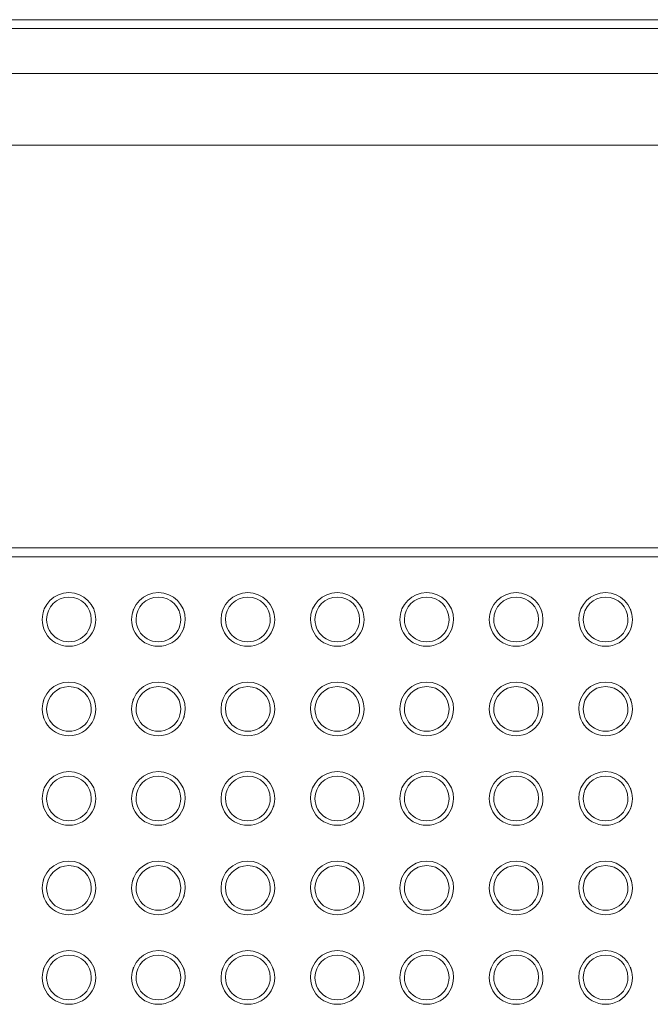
# Model space of a CAD drawing. Header units: millimetres. Extents: x -281 to 121694, y -16481 to 65128.
# Tile 77 of 256: x 18857 to 19210, y 25425 to 25975. Entities that reach past the tile are written whole.
import ezdxf

# ---------------------------------------------------------------- set-up
doc = ezdxf.new("R2010")
doc.units = ezdxf.units.MM
for name, color, linetype, lineweight in [('A--L$01A__Algemeen', 7, 'Continuous', 5), ('A--L23__Vloeren', 3, 'Continuous', 5), ('A--L28__Hoofddraagconstructies', 3, 'Continuous', 5)]:
    doc.layers.add(name, color=color, linetype=linetype, lineweight=lineweight)

# ---------------------------------------------------------------- blocks, each defined once
blk = doc.blocks.new('NLRS_24_10_SF_trappen kern_gen_cpz - NLRS_24_12_02_SF_trappen kern_gen_cpz-66734290-L_80_ 13')
at = {"layer": 'A--L$01A__Algemeen'}
for centre, radius, start, end in [((1155.44, 535), 15, 360, 180), ((1155.44, 535), 12.5, 360, 180), ((1205.44, 535), 15, 360, 180), ((1205.44, 535), 12.5, 360, 180), ((1255.44, 535), 15, 360, 180), ((1255.44, 535), 12.5, 360, 180), ((1305.44, 535), 15, 360, 180), ((1305.44, 535), 12.5, 360, 180), ((1355.44, 535), 15, 360, 180), ((1355.44, 535), 12.5, 360, 180), ((1405.44, 535), 15, 360, 180), ((1405.44, 535), 12.5, 360, 180), ((1455.44, 535), 15, 360, 180), ((1455.44, 535), 12.5, 360, 180), ((1155.44, 535), 15, 157.5, 164.2802), ((1155.44, 535), 15, 157.5, 164.2802), ((1155.44, 535), 15, 157.5, 164.2802), ((1155.44, 535), 15, 15.7198, 22.5), ((1155.44, 535), 15, 15.7198, 22.5), ((1155.44, 535), 15, 15.7198, 22.5), ((1205.44, 535), 15, 157.5, 164.2802), ((1205.44, 535), 15, 157.5, 164.2802), ((1205.44, 535), 15, 157.5, 164.2802), ((1205.44, 535), 15, 15.7198, 22.5), ((1205.44, 535), 15, 15.7198, 22.5), ((1205.44, 535), 15, 15.7198, 22.5), ((1255.44, 535), 15, 157.5, 164.2802), ((1255.44, 535), 15, 157.5, 164.2802), ((1255.44, 535), 15, 157.5, 164.2802), ((1255.44, 535), 15, 15.7198, 22.5), ((1255.44, 535), 15, 15.7198, 22.5), ((1255.44, 535), 15, 15.7198, 22.5), ((1305.44, 535), 15, 157.5, 164.2802), ((1305.44, 535), 15, 157.5, 164.2802), ((1305.44, 535), 15, 157.5, 164.2802), ((1305.44, 535), 15, 15.7198, 22.5), ((1305.44, 535), 15, 15.7198, 22.5), ((1305.44, 535), 15, 15.7198, 22.5), ((1355.44, 535), 15, 157.5, 164.2802), ((1355.44, 535), 15, 157.5, 164.2802), ((1355.44, 535), 15, 157.5, 164.2802), ((1355.44, 535), 15, 15.7198, 22.5), ((1355.44, 535), 15, 15.7198, 22.5), ((1355.44, 535), 15, 15.7198, 22.5), ((1405.44, 535), 15, 157.5, 164.2802), ((1405.44, 535), 15, 157.5, 164.2802), ((1405.44, 535), 15, 157.5, 164.2802), ((1405.44, 535), 15, 15.7198, 22.5), ((1405.44, 535), 15, 15.7198, 22.5), ((1405.44, 535), 15, 15.7198, 22.5), ((1455.44, 535), 15, 157.5, 164.2802), ((1455.44, 535), 15, 157.5, 164.2802), ((1455.44, 535), 15, 157.5, 164.2802), ((1455.44, 535), 15, 15.7198, 22.5), ((1455.44, 535), 15, 15.7198, 22.5), ((1455.44, 535), 15, 15.7198, 22.5), ((1155.44, 535), 15, 180, 360), ((1155.44, 535), 12.5, 180, 360), ((1205.44, 535), 15, 180, 360), ((1205.44, 535), 12.5, 180, 360), ((1255.44, 535), 15, 180, 360), ((1255.44, 535), 12.5, 180, 360), ((1305.44, 535), 15, 180, 360), ((1305.44, 535), 12.5, 180, 360), ((1355.44, 535), 15, 180, 360), ((1355.44, 535), 12.5, 180, 360), ((1405.44, 535), 15, 180, 360), ((1405.44, 535), 12.5, 180, 360), ((1455.44, 535), 15, 180, 360), ((1455.44, 535), 12.5, 180, 360), ((1155.44, 535), 15, 195.7198, 202.5), ((1155.44, 535), 15, 195.7198, 202.5), ((1155.44, 535), 15, 195.7198, 202.5), ((1155.44, 535), 15, 337.5, 344.2802), ((1155.44, 535), 15, 337.5, 344.2802), ((1155.44, 535), 15, 337.5, 344.2802), ((1205.44, 535), 15, 195.7198, 202.5), ((1205.44, 535), 15, 195.7198, 202.5), ((1205.44, 535), 15, 195.7198, 202.5), ((1205.44, 535), 15, 337.5, 344.2802), ((1205.44, 535), 15, 337.5, 344.2802), ((1205.44, 535), 15, 337.5, 344.2802), ((1255.44, 535), 15, 195.7198, 202.5), ((1255.44, 535), 15, 195.7198, 202.5), ((1255.44, 535), 15, 195.7198, 202.5), ((1255.44, 535), 15, 337.5, 344.2802), ((1255.44, 535), 15, 337.5, 344.2802), ((1255.44, 535), 15, 337.5, 344.2802), ((1305.44, 535), 15, 195.7198, 202.5), ((1305.44, 535), 15, 195.7198, 202.5), ((1305.44, 535), 15, 195.7198, 202.5), ((1305.44, 535), 15, 337.5, 344.2802), ((1305.44, 535), 15, 337.5, 344.2802), ((1305.44, 535), 15, 337.5, 344.2802), ((1355.44, 535), 15, 195.7198, 202.5), ((1355.44, 535), 15, 195.7198, 202.5), ((1355.44, 535), 15, 195.7198, 202.5), ((1355.44, 535), 15, 337.5, 344.2802), ((1355.44, 535), 15, 337.5, 344.2802), ((1355.44, 535), 15, 337.5, 344.2802), ((1405.44, 535), 15, 195.7198, 202.5), ((1405.44, 535), 15, 195.7198, 202.5), ((1405.44, 535), 15, 195.7198, 202.5), ((1405.44, 535), 15, 337.5, 344.2802), ((1405.44, 535), 15, 337.5, 344.2802), ((1405.44, 535), 15, 337.5, 344.2802), ((1455.44, 535), 15, 195.7198, 202.5), ((1455.44, 535), 15, 195.7198, 202.5), ((1455.44, 535), 15, 195.7198, 202.5), ((1455.44, 535), 15, 337.5, 344.2802), ((1455.44, 535), 15, 337.5, 344.2802), ((1455.44, 535), 15, 337.5, 344.2802), ((1155.44, 485), 15, 360, 180), ((1155.44, 485), 12.5, 360, 180), ((1205.44, 485), 15, 360, 180), ((1205.44, 485), 12.5, 360, 180), ((1255.44, 485), 15, 360, 180), ((1255.44, 485), 12.5, 360, 180), ((1305.44, 485), 15, 360, 180), ((1305.44, 485), 12.5, 360, 180), ((1355.44, 485), 15, 360, 180), ((1355.44, 485), 12.5, 360, 180), ((1405.44, 485), 15, 360, 180), ((1405.44, 485), 12.5, 360, 180), ((1455.44, 485), 15, 360, 180), ((1455.44, 485), 12.5, 360, 180), ((1155.44, 485), 15, 157.5, 164.2802), ((1155.44, 485), 15, 157.5, 164.2802), ((1155.44, 485), 15, 157.5, 164.2802), ((1155.44, 485), 15, 15.7198, 22.5), ((1155.44, 485), 15, 15.7198, 22.5), ((1155.44, 485), 15, 15.7198, 22.5), ((1205.44, 485), 15, 157.5, 164.2802), ((1205.44, 485), 15, 157.5, 164.2802), ((1205.44, 485), 15, 157.5, 164.2802), ((1205.44, 485), 15, 15.7198, 22.5), ((1205.44, 485), 15, 15.7198, 22.5), ((1205.44, 485), 15, 15.7198, 22.5), ((1255.44, 485), 15, 157.5, 164.2802), ((1255.44, 485), 15, 157.5, 164.2802), ((1255.44, 485), 15, 157.5, 164.2802), ((1255.44, 485), 15, 15.7198, 22.5), ((1255.44, 485), 15, 15.7198, 22.5), ((1255.44, 485), 15, 15.7198, 22.5), ((1305.44, 485), 15, 157.5, 164.2802), ((1305.44, 485), 15, 157.5, 164.2802), ((1305.44, 485), 15, 157.5, 164.2802), ((1305.44, 485), 15, 15.7198, 22.5), ((1305.44, 485), 15, 15.7198, 22.5), ((1305.44, 485), 15, 15.7198, 22.5), ((1355.44, 485), 15, 157.5, 164.2802), ((1355.44, 485), 15, 157.5, 164.2802), ((1355.44, 485), 15, 157.5, 164.2802), ((1355.44, 485), 15, 15.7198, 22.5), ((1355.44, 485), 15, 15.7198, 22.5), ((1355.44, 485), 15, 15.7198, 22.5), ((1405.44, 485), 15, 157.5, 164.2802), ((1405.44, 485), 15, 157.5, 164.2802), ((1405.44, 485), 15, 157.5, 164.2802), ((1405.44, 485), 15, 15.7198, 22.5), ((1405.44, 485), 15, 15.7198, 22.5), ((1405.44, 485), 15, 15.7198, 22.5), ((1455.44, 485), 15, 157.5, 164.2802), ((1455.44, 485), 15, 157.5, 164.2802), ((1455.44, 485), 15, 157.5, 164.2802), ((1455.44, 485), 15, 15.7198, 22.5), ((1455.44, 485), 15, 15.7198, 22.5), ((1455.44, 485), 15, 15.7198, 22.5), ((1155.44, 485), 15, 180, 360), ((1155.44, 485), 12.5, 180, 360), ((1205.44, 485), 15, 180, 360), ((1205.44, 485), 12.5, 180, 360), ((1255.44, 485), 15, 180, 360), ((1255.44, 485), 12.5, 180, 360), ((1305.44, 485), 15, 180, 360), ((1305.44, 485), 12.5, 180, 360), ((1355.44, 485), 15, 180, 360), ((1355.44, 485), 12.5, 180, 360), ((1405.44, 485), 15, 180, 360), ((1405.44, 485), 12.5, 180, 360), ((1455.44, 485), 15, 180, 360), ((1455.44, 485), 12.5, 180, 360), ((1155.44, 485), 15, 195.7198, 202.4458), ((1155.44, 485), 15, 195.7198, 202.4458), ((1155.44, 485), 15, 195.7198, 202.4458), ((1155.44, 485), 15, 337.5, 344.2802), ((1155.44, 485), 15, 337.5, 344.2802), ((1155.44, 485), 15, 337.5, 344.2802), ((1205.44, 485), 15, 195.7198, 202.5), ((1205.44, 485), 15, 195.7198, 202.5), ((1205.44, 485), 15, 195.7198, 202.5), ((1205.44, 485), 15, 337.5, 344.2802), ((1205.44, 485), 15, 337.5, 344.2802), ((1205.44, 485), 15, 337.5, 344.2802), ((1255.44, 485), 15, 195.7198, 202.5), ((1255.44, 485), 15, 195.7198, 202.5), ((1255.44, 485), 15, 195.7198, 202.5), ((1255.44, 485), 15, 337.5, 344.2802), ((1255.44, 485), 15, 337.5, 344.2802), ((1255.44, 485), 15, 337.5, 344.2802), ((1305.44, 485), 15, 195.7198, 202.5), ((1305.44, 485), 15, 195.7198, 202.5), ((1305.44, 485), 15, 195.7198, 202.5), ((1305.44, 485), 15, 337.5, 344.2802), ((1305.44, 485), 15, 337.5, 344.2802), ((1305.44, 485), 15, 337.5, 344.2802), ((1355.44, 485), 15, 195.7198, 202.5), ((1355.44, 485), 15, 195.7198, 202.5), ((1355.44, 485), 15, 195.7198, 202.5), ((1355.44, 485), 15, 337.5, 344.2802), ((1355.44, 485), 15, 337.5, 344.2802), ((1355.44, 485), 15, 337.5, 344.2802), ((1405.44, 485), 15, 195.7198, 202.5), ((1405.44, 485), 15, 195.7198, 202.5), ((1405.44, 485), 15, 195.7198, 202.5), ((1405.44, 485), 15, 337.5, 344.2802), ((1405.44, 485), 15, 337.5, 344.2802), ((1405.44, 485), 15, 337.5, 344.2802), ((1455.44, 485), 15, 195.7198, 202.5), ((1455.44, 485), 15, 195.7198, 202.5), ((1455.44, 485), 15, 195.7198, 202.5), ((1455.44, 485), 15, 337.5, 344.2802), ((1455.44, 485), 15, 337.5, 344.2802), ((1455.44, 485), 15, 337.5, 344.2802), ((1155.44, 435), 15, 360, 180), ((1155.44, 435), 12.5, 360, 180), ((1205.44, 435), 15, 360, 180), ((1205.44, 435), 12.5, 360, 180), ((1255.44, 435), 15, 360, 180), ((1255.44, 435), 12.5, 360, 180), ((1305.44, 435), 15, 360, 180), ((1305.44, 435), 12.5, 360, 180), ((1355.44, 435), 15, 360, 180), ((1355.44, 435), 12.5, 360, 180), ((1405.44, 435), 15, 360, 180), ((1405.44, 435), 12.5, 360, 180), ((1455.44, 435), 15, 360, 180), ((1455.44, 435), 12.5, 360, 180), ((1155.44, 435), 15, 159.0759, 164.2802), ((1155.44, 435), 15, 159.0759, 164.2802), ((1155.44, 435), 15, 159.0759, 164.2802), ((1155.44, 435), 15, 15.7198, 20.9241), ((1155.44, 435), 15, 15.7198, 20.9241), ((1155.44, 435), 15, 15.7198, 20.9241), ((1205.44, 435), 15, 159.0759, 164.2802), ((1205.44, 435), 15, 159.0759, 164.2802), ((1205.44, 435), 15, 159.0759, 164.2802), ((1205.44, 435), 15, 15.7198, 20.9241), ((1205.44, 435), 15, 15.7198, 20.9241), ((1205.44, 435), 15, 15.7198, 20.9241), ((1255.44, 435), 15, 159.0759, 164.2802), ((1255.44, 435), 15, 159.0759, 164.2802), ((1255.44, 435), 15, 159.0759, 164.2802), ((1255.44, 435), 15, 15.7198, 20.9241), ((1255.44, 435), 15, 15.7198, 20.9241), ((1255.44, 435), 15, 15.7198, 20.9241), ((1305.44, 435), 15, 159.0759, 164.2802), ((1305.44, 435), 15, 159.0759, 164.2802), ((1305.44, 435), 15, 159.0759, 164.2802), ((1305.44, 435), 15, 15.7198, 20.9241), ((1305.44, 435), 15, 15.7198, 20.9241), ((1305.44, 435), 15, 15.7198, 20.9241), ((1355.44, 435), 15, 159.0759, 164.2802), ((1355.44, 435), 15, 159.0759, 164.2802), ((1355.44, 435), 15, 159.0759, 164.2802), ((1355.44, 435), 15, 15.7198, 20.9241), ((1355.44, 435), 15, 15.7198, 20.9241), ((1355.44, 435), 15, 15.7198, 20.9241), ((1405.44, 435), 15, 159.0759, 164.2802), ((1405.44, 435), 15, 159.0759, 164.2802), ((1405.44, 435), 15, 159.0759, 164.2802), ((1405.44, 435), 15, 15.7198, 20.9241), ((1405.44, 435), 15, 15.7198, 20.9241), ((1405.44, 435), 15, 15.7198, 20.9241), ((1455.44, 435), 15, 159.0759, 164.2802), ((1455.44, 435), 15, 159.0759, 164.2802), ((1455.44, 435), 15, 159.0759, 164.2802), ((1455.44, 435), 15, 15.7198, 20.9241), ((1455.44, 435), 15, 15.7198, 20.9241), ((1455.44, 435), 15, 15.7198, 20.9241), ((1155.44, 435), 15, 180, 360), ((1155.44, 435), 12.5, 180, 360), ((1205.44, 435), 15, 180, 360), ((1205.44, 435), 12.5, 180, 360), ((1255.44, 435), 15, 180, 360), ((1255.44, 435), 12.5, 180, 360), ((1305.44, 435), 15, 180, 360), ((1305.44, 435), 12.5, 180, 360), ((1355.44, 435), 15, 180, 360), ((1355.44, 435), 12.5, 180, 360), ((1405.44, 435), 15, 180, 360), ((1405.44, 435), 12.5, 180, 360), ((1455.44, 435), 15, 180, 360), ((1455.44, 435), 12.5, 180, 360), ((1155.44, 435), 15, 195.7198, 202.5), ((1155.44, 435), 15, 195.7198, 202.5), ((1155.44, 435), 15, 195.7198, 202.5), ((1155.44, 435), 15, 337.5, 344.2802), ((1155.44, 435), 15, 337.5, 344.2802), ((1155.44, 435), 15, 337.5, 344.2802), ((1205.44, 435), 15, 195.7198, 202.5), ((1205.44, 435), 15, 195.7198, 202.5), ((1205.44, 435), 15, 195.7198, 202.5), ((1205.44, 435), 15, 337.5, 344.2802), ((1205.44, 435), 15, 337.5, 344.2802), ((1205.44, 435), 15, 337.5, 344.2802), ((1255.44, 435), 15, 195.7198, 202.5), ((1255.44, 435), 15, 195.7198, 202.5), ((1255.44, 435), 15, 195.7198, 202.5), ((1255.44, 435), 15, 337.5, 344.2802), ((1255.44, 435), 15, 337.5, 344.2802), ((1255.44, 435), 15, 337.5, 344.2802), ((1305.44, 435), 15, 195.7198, 202.5), ((1305.44, 435), 15, 195.7198, 202.5), ((1305.44, 435), 15, 195.7198, 202.5), ((1305.44, 435), 15, 337.5, 344.2802), ((1305.44, 435), 15, 337.5, 344.2802), ((1305.44, 435), 15, 337.5, 344.2802), ((1355.44, 435), 15, 195.7198, 202.5), ((1355.44, 435), 15, 195.7198, 202.5), ((1355.44, 435), 15, 195.7198, 202.5), ((1355.44, 435), 15, 337.5, 344.2802), ((1355.44, 435), 15, 337.5, 344.2802), ((1355.44, 435), 15, 337.5, 344.2802), ((1405.44, 435), 15, 195.7198, 202.5), ((1405.44, 435), 15, 195.7198, 202.5), ((1405.44, 435), 15, 195.7198, 202.5), ((1405.44, 435), 15, 337.5, 344.2802), ((1405.44, 435), 15, 337.5, 344.2802), ((1405.44, 435), 15, 337.5, 344.2802), ((1455.44, 435), 15, 195.7198, 202.5), ((1455.44, 435), 15, 195.7198, 202.5), ((1455.44, 435), 15, 195.7198, 202.5), ((1455.44, 435), 15, 337.5, 344.2802), ((1455.44, 435), 15, 337.5, 344.2802), ((1455.44, 435), 15, 337.5, 344.2802), ((1155.44, 385), 15, 360, 180), ((1155.44, 385), 12.5, 360, 180), ((1205.44, 385), 15, 360, 180), ((1205.44, 385), 12.5, 360, 180), ((1255.44, 385), 15, 360, 180), ((1255.44, 385), 12.5, 360, 180), ((1305.44, 385), 15, 360, 180), ((1305.44, 385), 12.5, 360, 180), ((1355.44, 385), 15, 360, 180), ((1355.44, 385), 12.5, 360, 180), ((1405.44, 385), 15, 360, 180), ((1405.44, 385), 12.5, 360, 180), ((1455.44, 385), 15, 360, 180), ((1455.44, 385), 12.5, 360, 180), ((1155.44, 385), 15, 157.5, 164.2802), ((1155.44, 385), 15, 157.5, 164.2802), ((1155.44, 385), 15, 157.5, 164.2802), ((1155.44, 385), 15, 15.7198, 22.5), ((1155.44, 385), 15, 15.7198, 22.5), ((1155.44, 385), 15, 15.7198, 22.5), ((1205.44, 385), 15, 157.5, 164.2802), ((1205.44, 385), 15, 157.5, 164.2802), ((1205.44, 385), 15, 157.5, 164.2802), ((1205.44, 385), 15, 15.7198, 22.5), ((1205.44, 385), 15, 15.7198, 22.5), ((1205.44, 385), 15, 15.7198, 22.5), ((1255.44, 385), 15, 157.5, 164.2802), ((1255.44, 385), 15, 157.5, 164.2802), ((1255.44, 385), 15, 157.5, 164.2802), ((1255.44, 385), 15, 15.7198, 22.5), ((1255.44, 385), 15, 15.7198, 22.5), ((1255.44, 385), 15, 15.7198, 22.5), ((1305.44, 385), 15, 157.5, 164.2802), ((1305.44, 385), 15, 157.5, 164.2802), ((1305.44, 385), 15, 157.5, 164.2802), ((1305.44, 385), 15, 15.7198, 22.5), ((1305.44, 385), 15, 15.7198, 22.5), ((1305.44, 385), 15, 15.7198, 22.5), ((1355.44, 385), 15, 157.5, 164.2802), ((1355.44, 385), 15, 157.5, 164.2802), ((1355.44, 385), 15, 157.5, 164.2802), ((1355.44, 385), 15, 15.7198, 22.5), ((1355.44, 385), 15, 15.7198, 22.5), ((1355.44, 385), 15, 15.7198, 22.5), ((1405.44, 385), 15, 157.5, 164.2802), ((1405.44, 385), 15, 157.5, 164.2802), ((1405.44, 385), 15, 157.5, 164.2802), ((1405.44, 385), 15, 15.7198, 22.5), ((1405.44, 385), 15, 15.7198, 22.5), ((1405.44, 385), 15, 15.7198, 22.5), ((1455.44, 385), 15, 157.5, 164.2802), ((1455.44, 385), 15, 157.5, 164.2802), ((1455.44, 385), 15, 157.5, 164.2802), ((1455.44, 385), 15, 15.7198, 22.5), ((1455.44, 385), 15, 15.7198, 22.5), ((1455.44, 385), 15, 15.7198, 22.5), ((1155.44, 385), 15, 180, 360), ((1155.44, 385), 15, 195.7198, 202.5), ((1155.44, 385), 15, 195.7198, 202.5), ((1155.44, 385), 15, 195.7198, 202.5), ((1155.44, 385), 12.5, 180, 360), ((1155.44, 385), 15, 337.5, 344.2802), ((1155.44, 385), 15, 337.5, 344.2802), ((1155.44, 385), 15, 337.5, 344.2802), ((1205.44, 385), 15, 180, 360), ((1205.44, 385), 15, 195.7198, 202.5), ((1205.44, 385), 15, 195.7198, 202.5), ((1205.44, 385), 15, 195.7198, 202.5), ((1205.44, 385), 12.5, 180, 360), ((1205.44, 385), 15, 337.5, 344.2802), ((1205.44, 385), 15, 337.5, 344.2802), ((1205.44, 385), 15, 337.5, 344.2802), ((1255.44, 385), 15, 180, 360), ((1255.44, 385), 15, 195.7198, 202.5), ((1255.44, 385), 15, 195.7198, 202.5), ((1255.44, 385), 15, 195.7198, 202.5), ((1255.44, 385), 12.5, 180, 360), ((1255.44, 385), 15, 337.5, 344.2802), ((1255.44, 385), 15, 337.5, 344.2802), ((1255.44, 385), 15, 337.5, 344.2802), ((1305.44, 385), 15, 180, 360), ((1305.44, 385), 15, 195.7198, 202.5), ((1305.44, 385), 15, 195.7198, 202.5), ((1305.44, 385), 15, 195.7198, 202.5), ((1305.44, 385), 12.5, 180, 360), ((1305.44, 385), 15, 337.5, 344.2802), ((1305.44, 385), 15, 337.5, 344.2802), ((1305.44, 385), 15, 337.5, 344.2802), ((1355.44, 385), 15, 180, 360), ((1355.44, 385), 15, 195.7198, 202.5), ((1355.44, 385), 15, 195.7198, 202.5), ((1355.44, 385), 15, 195.7198, 202.5), ((1355.44, 385), 12.5, 180, 360), ((1355.44, 385), 15, 337.5, 344.2802), ((1355.44, 385), 15, 337.5, 344.2802), ((1355.44, 385), 15, 337.5, 344.2802), ((1405.44, 385), 15, 180, 360), ((1405.44, 385), 15, 195.7198, 202.5), ((1405.44, 385), 15, 195.7198, 202.5), ((1405.44, 385), 15, 195.7198, 202.5), ((1405.44, 385), 12.5, 180, 360), ((1405.44, 385), 15, 337.5, 344.2802), ((1405.44, 385), 15, 337.5, 344.2802), ((1405.44, 385), 15, 337.5, 344.2802), ((1455.44, 385), 15, 180, 360), ((1455.44, 385), 15, 195.7198, 202.5), ((1455.44, 385), 15, 195.7198, 202.5), ((1455.44, 385), 15, 195.7198, 202.5), ((1455.44, 385), 12.5, 180, 360), ((1455.44, 385), 15, 337.5, 344.2802), ((1455.44, 385), 15, 337.5, 344.2802), ((1455.44, 385), 15, 337.5, 344.2802), ((1155.44, 335), 15, 360, 180), ((1155.44, 335), 12.5, 360, 180), ((1205.44, 335), 15, 360, 180), ((1205.44, 335), 12.5, 360, 180), ((1255.44, 335), 15, 360, 180), ((1255.44, 335), 12.5, 360, 180), ((1305.44, 335), 15, 360, 180), ((1305.44, 335), 12.5, 360, 180), ((1355.44, 335), 15, 360, 180), ((1355.44, 335), 12.5, 360, 180), ((1405.44, 335), 15, 360, 180), ((1405.44, 335), 12.5, 360, 180), ((1455.44, 335), 15, 360, 180), ((1455.44, 335), 12.5, 360, 180), ((1155.44, 335), 15, 157.5, 164.2802), ((1155.44, 335), 15, 157.5, 164.2802), ((1155.44, 335), 15, 157.5, 164.2802), ((1155.44, 335), 15, 15.7198, 22.5), ((1155.44, 335), 15, 15.7198, 22.5), ((1155.44, 335), 15, 15.7198, 22.5), ((1205.44, 335), 15, 157.5, 164.2802), ((1205.44, 335), 15, 157.5, 164.2802), ((1205.44, 335), 15, 157.5, 164.2802), ((1205.44, 335), 15, 15.7198, 22.5), ((1205.44, 335), 15, 15.7198, 22.5), ((1205.44, 335), 15, 15.7198, 22.5), ((1255.44, 335), 15, 157.5, 164.2802), ((1255.44, 335), 15, 157.5, 164.2802), ((1255.44, 335), 15, 157.5, 164.2802), ((1255.44, 335), 15, 15.7198, 22.5), ((1255.44, 335), 15, 15.7198, 22.5), ((1255.44, 335), 15, 15.7198, 22.5), ((1305.44, 335), 15, 157.5, 164.2802), ((1305.44, 335), 15, 157.5, 164.2802), ((1305.44, 335), 15, 157.5, 164.2802), ((1305.44, 335), 15, 15.7198, 22.5), ((1305.44, 335), 15, 15.7198, 22.5), ((1305.44, 335), 15, 15.7198, 22.5), ((1355.44, 335), 15, 157.5, 164.2802), ((1355.44, 335), 15, 157.5, 164.2802), ((1355.44, 335), 15, 157.5, 164.2802), ((1355.44, 335), 15, 15.7198, 22.5), ((1355.44, 335), 15, 15.7198, 22.5), ((1355.44, 335), 15, 15.7198, 22.5), ((1405.44, 335), 15, 157.5, 164.2802), ((1405.44, 335), 15, 157.5, 164.2802), ((1405.44, 335), 15, 157.5, 164.2802), ((1405.44, 335), 15, 15.7198, 22.5), ((1405.44, 335), 15, 15.7198, 22.5), ((1405.44, 335), 15, 15.7198, 22.5), ((1455.44, 335), 15, 157.5, 164.2802), ((1455.44, 335), 15, 157.5, 164.2802), ((1455.44, 335), 15, 157.5, 164.2802), ((1455.44, 335), 15, 15.7198, 22.5), ((1455.44, 335), 15, 15.7198, 22.5), ((1455.44, 335), 15, 15.7198, 22.5), ((1155.44, 335), 15, 180, 360), ((1155.44, 335), 15, 195.7198, 202.5), ((1155.44, 335), 15, 195.7198, 202.5), ((1155.44, 335), 15, 195.7198, 202.5), ((1155.44, 335), 12.5, 180, 360), ((1155.44, 335), 15, 337.5, 344.2802), ((1155.44, 335), 15, 337.5, 344.2802), ((1155.44, 335), 15, 337.5, 344.2802), ((1205.44, 335), 15, 180, 360), ((1205.44, 335), 15, 195.7198, 202.5), ((1205.44, 335), 15, 195.7198, 202.5), ((1205.44, 335), 15, 195.7198, 202.5), ((1205.44, 335), 12.5, 180, 360), ((1205.44, 335), 15, 337.5, 344.2802), ((1205.44, 335), 15, 337.5, 344.2802), ((1205.44, 335), 15, 337.5, 344.2802), ((1255.44, 335), 15, 180, 360), ((1255.44, 335), 15, 195.7198, 202.5), ((1255.44, 335), 15, 195.7198, 202.5), ((1255.44, 335), 15, 195.7198, 202.5), ((1255.44, 335), 12.5, 180, 360), ((1255.44, 335), 15, 337.5, 344.2802), ((1255.44, 335), 15, 337.5, 344.2802), ((1255.44, 335), 15, 337.5, 344.2802), ((1305.44, 335), 15, 180, 360), ((1305.44, 335), 15, 195.7198, 202.5), ((1305.44, 335), 15, 195.7198, 202.5), ((1305.44, 335), 15, 195.7198, 202.5), ((1305.44, 335), 12.5, 180, 360), ((1305.44, 335), 15, 337.5, 344.2802), ((1305.44, 335), 15, 337.5, 344.2802), ((1305.44, 335), 15, 337.5, 344.2802), ((1355.44, 335), 15, 180, 360), ((1355.44, 335), 15, 195.7198, 202.5), ((1355.44, 335), 15, 195.7198, 202.5), ((1355.44, 335), 15, 195.7198, 202.5), ((1355.44, 335), 12.5, 180, 360), ((1355.44, 335), 15, 337.5, 344.2802), ((1355.44, 335), 15, 337.5, 344.2802), ((1355.44, 335), 15, 337.5, 344.2802), ((1405.44, 335), 15, 180, 360), ((1405.44, 335), 15, 195.7198, 202.5), ((1405.44, 335), 15, 195.7198, 202.5), ((1405.44, 335), 15, 195.7198, 202.5), ((1405.44, 335), 12.5, 180, 360), ((1405.44, 335), 15, 337.5, 344.2802), ((1405.44, 335), 15, 337.5, 344.2802), ((1405.44, 335), 15, 337.5, 344.2802), ((1455.44, 335), 15, 180, 360), ((1455.44, 335), 15, 195.7198, 202.5), ((1455.44, 335), 15, 195.7198, 202.5), ((1455.44, 335), 15, 195.7198, 202.5), ((1455.44, 335), 12.5, 180, 360), ((1455.44, 335), 15, 337.5, 344.2802), ((1455.44, 335), 15, 337.5, 344.2802), ((1455.44, 335), 15, 337.5, 344.2802)]:
    blk.add_arc(centre, radius, start, end, dxfattribs=at)
blk = doc.blocks.new('NLRS_24_10_SF_1_traptrede_gen_cpz - NLRS_24_10_xx_SF_1_traptrede_gen_cpz-66472411-L_80_ 13')
at = {"layer": 'A--L28__Hoofddraagconstructies'}
for p, q in [((645, 150), (-645, 150)), ((-625.11, 145), (645, 145)), ((-625.11, 145), (645, 145)), ((595, -80), (-575, -80)), ((-575.11, -120), (595, -120)), ((625.02, -145), (-575.02, -145)), ((625.02, -145), (-575.02, -145)), ((625, -150), (-575, -150))]:
    blk.add_line(p, q, dxfattribs=at)

msp = doc.modelspace()

# ---------------------------------------------------------------- linework, layer by layer
at = {"layer": 'A--L23__Vloeren', "color": 7}
msp.add_line((19940, 25674.9), (18540, 25674.9), dxfattribs=at)

# ---------------------------------------------------------------- block references
at = {"layer": 'A--L28__Hoofddraagconstructies', "rotation": 180}
for name, p in [('NLRS_24_10_SF_trappen kern_gen_cpz - NLRS_24_12_02_SF_trappen kern_gen_cpz-66734290-L_80_ 13', (20340, 25974.9)), ('NLRS_24_10_SF_1_traptrede_gen_cpz - NLRS_24_10_xx_SF_1_traptrede_gen_cpz-66472411-L_80_ 13', (19265, 25824.9))]:
    msp.add_blockref(name, p, dxfattribs=at)

doc.saveas('drawing.dxf')
